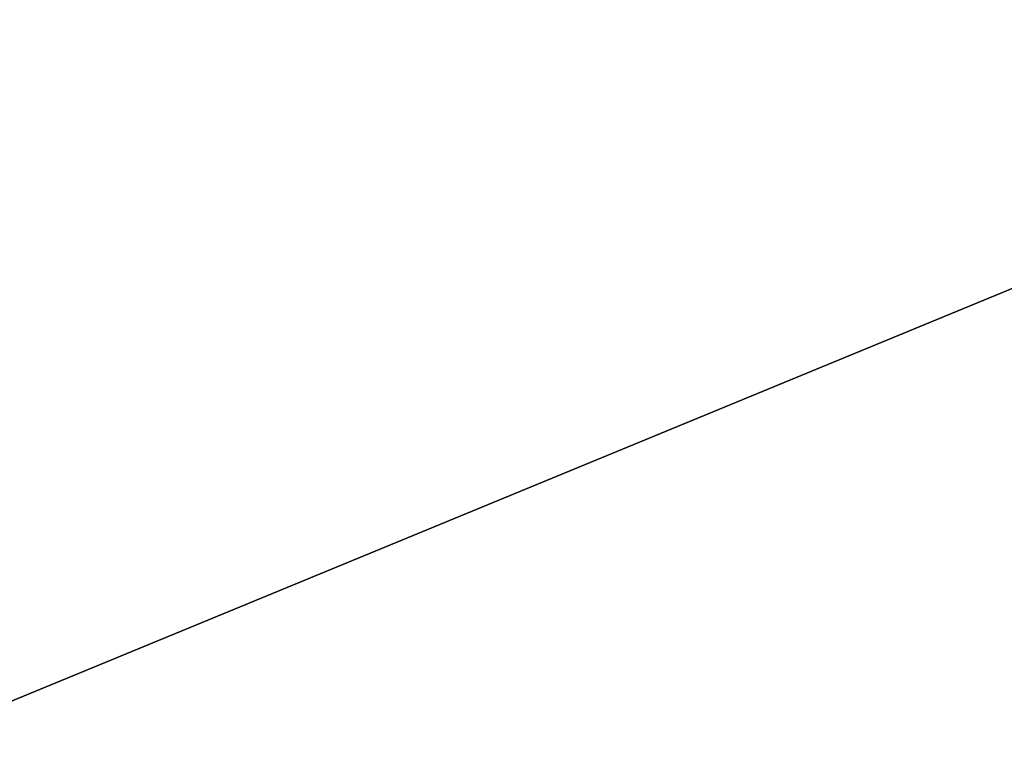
# Model space of a CAD drawing. Header units: inches. Extents: x 492 to 688, y -128 to 44.
# Tile 185 of 256: x 531.49 to 536, y -23.44 to -20.09. Entities that reach past the tile are written whole.
import ezdxf

# ---------------------------------------------------------------- set-up
doc = ezdxf.new("R2010")
doc.units = ezdxf.units.IN
doc.header["$MEASUREMENT"] = 0
doc.layers.add('A-FURN', color=7, linetype='Continuous')
doc.layers.add('CET color tan', color=7, linetype='Continuous', true_color=0xd4b38d)

# ---------------------------------------------------------------- blocks, each defined once
blk = doc.blocks.new('*C82')
at = {"layer": 'CET color tan', "linetype": 'Continuous'}
mesh = blk.add_polyface(dxfattribs=at)
corners = [(-35, -14.3819, 28.5), (35, -14.3819, 28.5), (35, 14.5, 28.5), (-35, 14.5, 28.5)]
mesh.append_faces([[corners[k] for k in face] for face in [(0, 2, 3, 0)]], dxfattribs={"vtx0": -1, "vtx3": -1})
mesh.append_faces([[corners[k] for k in face] for face in [(0, 1, 2, 0)]], dxfattribs={"vtx2": -1})
mesh = blk.add_polyface(dxfattribs=at)
corners = [(-35, -14.3819, 27.563), (35, 14.5, 27.563), (35, -14.3819, 27.563), (-35, 14.5, 27.563)]
mesh.append_faces([[corners[k] for k in face] for face in [(0, 1, 2, 0)]], dxfattribs={"vtx0": -1, "vtx3": -1})
mesh.append_faces([[corners[k] for k in face] for face in [(0, 3, 1, 0)]], dxfattribs={"vtx2": -1})
blk = doc.blocks.new('*C80')
at = {"layer": 'A-FURN', "linetype": 'Continuous', "rotation": 179.9999999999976}
blk.add_blockref('*C82', (529.2105, -24.0804), dxfattribs=at)

msp = doc.modelspace()

# ---------------------------------------------------------------- block references
at = {"layer": 'A-FURN', "linetype": 'Continuous'}
msp.add_blockref('*C80', (0, 0), dxfattribs=at)

doc.saveas('drawing.dxf')
